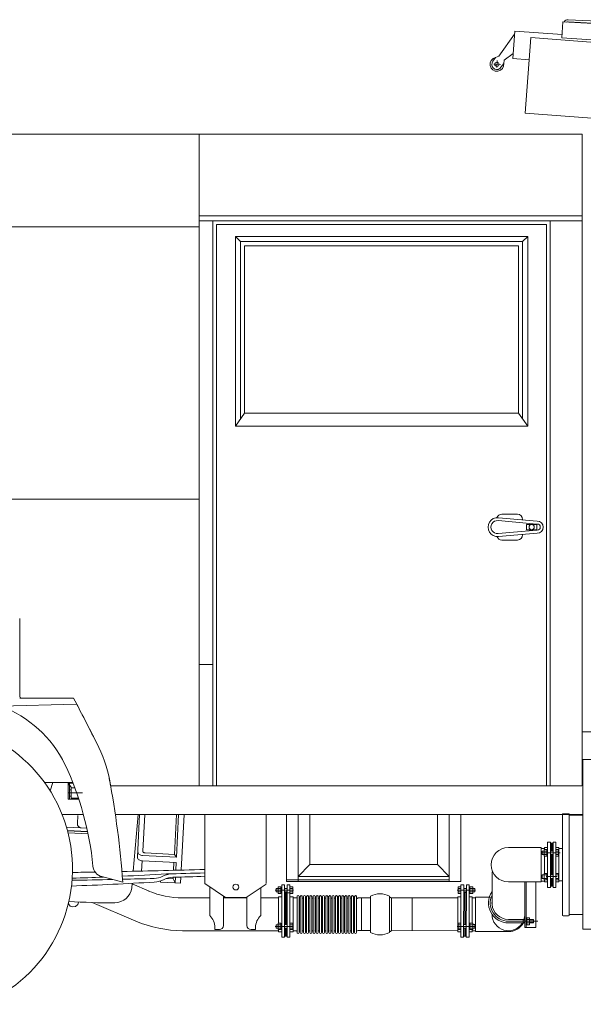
# Model space of a CAD drawing. Header units: metres. Extents: x -167 to 338, y -186 to 508.
# Tile 214 of 256: x 218.19 to 219.83, y -185.7 to -182.85. Entities that reach past the tile are written whole.
import ezdxf

# ---------------------------------------------------------------- set-up
doc = ezdxf.new("R2010")
doc.units = ezdxf.units.M
doc.header["$MEASUREMENT"] = 0

msp = doc.modelspace()

# ---------------------------------------------------------------- linework, layer by layer
at = {"color": 7, "linetype": 'Continuous', "lineweight": 13}
for p, q in [((219.7684, -182.8523), (219.7656, -182.8992)), ((219.7684, -182.8523), (219.8955, -182.8599)), ((219.8956, -182.8582), (219.7835, -182.8523)), ((220.0047, -182.8579), (219.7838, -182.8463)), ((219.6292, -182.8791), (219.6237, -182.9588)), ((219.7662, -182.8887), (219.6292, -182.8791)), ((219.6286, -182.8885), (219.5826, -182.9517)), ((219.6592, -183.1169), (219.6759, -182.8978)), ((219.6759, -182.8978), (219.8866, -182.9139)), ((219.7656, -182.8992), (219.8819, -182.9061)), ((219.5734, -182.9561), (219.5656, -182.9667)), ((219.5826, -182.9517), (219.5734, -182.9561)), ((219.5779, -182.9649), (219.5772, -182.9843)), ((219.5973, -182.9732), (219.5985, -182.9633)), ((219.6247, -182.9441), (219.5985, -182.9633)), ((219.671, -182.9621), (219.6237, -182.9588)), ((219.5687, -182.9753), (219.5875, -182.976)), ((219.5973, -182.9732), (219.5862, -182.9879)), ((220.5479, -183.1845), (219.6592, -183.1169)), ((218.5631, -183.1775), (218.1541, -183.1775)), ((218.5631, -183.1775), (218.1541, -183.1775)), ((219.8244, -183.1775), (218.5631, -183.1775)), ((218.7149, -183.1775), (218.7149, -185.0649)), ((219.8244, -185.0649), (219.8244, -183.1775)), ((219.8244, -183.4142), (218.7149, -183.4142)), ((218.1541, -183.4461), (218.7149, -183.4461)), ((219.8244, -183.4292), (218.7149, -183.4292)), ((218.7549, -185.0649), (218.7549, -183.4292)), ((218.7649, -185.0649), (218.7649, -183.4392)), ((219.7215, -183.4392), (218.7649, -183.4392)), ((219.7215, -185.0649), (219.7215, -183.4392)), ((219.7315, -185.0649), (219.7315, -183.4288)), ((219.7315, -185.0649), (219.7315, -183.4288)), ((218.8348, -183.4891), (218.8198, -183.4741)), ((218.8198, -184.0234), (218.8198, -183.4741)), ((219.6666, -183.4741), (218.8198, -183.4741)), ((219.6516, -183.4891), (219.6666, -183.4741)), ((219.6666, -184.0234), (219.6666, -183.4741)), ((218.8348, -184.0028), (218.8348, -183.4891)), ((219.6516, -183.4891), (218.8348, -183.4891)), ((219.6396, -183.5011), (218.8467, -183.5011)), ((218.8467, -183.9864), (218.8467, -183.5011)), ((219.6396, -183.9864), (219.6396, -183.5011)), ((219.6516, -184.0028), (219.6516, -183.4891)), ((218.8198, -184.0234), (218.8467, -183.9864)), ((219.6396, -183.9864), (218.8467, -183.9864)), ((219.6666, -184.0234), (219.6396, -183.9864)), ((219.6666, -184.0234), (218.8198, -184.0234)), ((218.1541, -184.2351), (218.7149, -184.2351)), ((219.6367, -184.2785), (219.5917, -184.2785)), ((219.6933, -184.307), (219.5809, -184.2971)), ((219.6941, -184.2985), (219.5816, -184.2886)), ((219.6516, -184.2948), (219.6516, -184.2935)), ((219.6631, -184.3235), (219.6631, -184.3085)), ((219.6781, -184.3085), (219.6631, -184.3085)), ((219.6781, -184.3085), (219.6931, -184.3085)), ((219.6931, -184.3235), (219.6931, -184.3085)), ((219.6933, -184.325), (219.5809, -184.3349)), ((219.6941, -184.3334), (219.5816, -184.3433)), ((219.6781, -184.3235), (219.6631, -184.3235)), ((219.6781, -184.3235), (219.6931, -184.3235)), ((219.6367, -184.3534), (219.5917, -184.3534)), ((218.7149, -184.5656), (218.7149, -185.0649)), ((218.1949, -184.8063), (218.1949, -184.5806)), ((218.7531, -184.7134), (218.7149, -184.7134)), ((218.1949, -184.8113), (218.3509, -184.8113)), ((218.1402, -184.8342), (218.3599, -184.8283)), ((221.0772, -184.9092), (219.8244, -184.9092)), ((220.2981, -184.9886), (219.8262, -184.9886)), ((219.8262, -184.9886), (219.8262, -185.4803)), ((218.2671, -185.056), (218.349, -185.056)), ((218.2834, -185.0802), (218.2912, -185.056)), ((218.335, -185.1039), (218.335, -185.056)), ((218.3498, -185.058), (218.3352, -185.0581)), ((218.3352, -185.0585), (218.3445, -185.0696)), ((218.339, -185.1039), (218.339, -185.056)), ((218.339, -185.0769), (218.3439, -185.0769)), ((218.3439, -185.071), (218.3547, -185.0709)), ((218.344, -185.1009), (218.3439, -185.071)), ((218.3445, -185.0696), (218.3445, -185.071)), ((218.7149, -185.0649), (218.4583, -185.0649)), ((219.8234, -185.0649), (218.7149, -185.0649)), ((218.7549, -185.0649), (218.7569, -185.0649)), ((218.3769, -185.0859), (218.335, -185.0859)), ((218.3663, -185.1039), (218.335, -185.1039)), ((218.339, -185.0949), (218.3439, -185.0949)), ((218.3653, -185.1009), (218.344, -185.1009)), ((218.318, -185.1488), (218.3798, -185.1488)), ((218.362, -185.1744), (218.3632, -185.1515)), ((219.8262, -185.1488), (218.4721, -185.1488)), ((218.4721, -185.1488), (218.4808, -185.1488)), ((218.538, -185.1488), (218.5238, -185.3128)), ((218.536, -185.2711), (218.5424, -185.1488)), ((218.5572, -185.1488), (218.5514, -185.255)), ((218.649, -185.1488), (218.643, -185.264)), ((218.6554, -185.1488), (218.6489, -185.2721)), ((218.6715, -185.1488), (218.6631, -185.3093)), ((218.7314, -185.3485), (218.7314, -185.1488)), ((218.9087, -185.3485), (218.9087, -185.1488)), ((218.9679, -185.1488), (218.9679, -185.342)), ((219.0019, -185.1488), (219.0019, -185.342)), ((219.0358, -185.1488), (219.0358, -185.2935)), ((219.4055, -185.1488), (219.4055, -185.2935)), ((219.4395, -185.1488), (219.4395, -185.342)), ((219.4734, -185.1488), (219.4734, -185.342)), ((219.7672, -185.1482), (219.7672, -185.2943)), ((219.7692, -185.1462), (219.7852, -185.1462)), ((219.7872, -185.1482), (219.7872, -185.2943)), ((219.7872, -185.1498), (219.8262, -185.1498)), ((218.3304, -185.1847), (218.3895, -185.1878)), ((218.3333, -185.1949), (218.3917, -185.198)), ((218.3918, -185.1987), (218.3335, -185.1956)), ((218.3931, -185.2047), (218.3351, -185.2017)), ((219.7056, -185.2439), (219.6107, -185.2439)), ((219.7056, -185.2938), (219.7056, -185.2439)), ((219.7156, -185.2466), (219.7056, -185.2466)), ((219.7156, -185.2499), (219.7156, -185.2439)), ((219.7245, -185.2439), (219.7156, -185.2439)), ((219.7245, -185.2281), (219.7245, -185.2938)), ((219.7245, -185.2281), (219.7325, -185.2281)), ((219.7325, -185.2281), (219.7325, -185.2938)), ((219.7355, -185.2314), (219.7325, -185.2314)), ((219.7373, -185.2314), (219.7355, -185.2314)), ((219.7355, -185.2544), (219.7355, -185.2314)), ((219.7373, -185.2314), (219.7403, -185.2314)), ((219.7373, -185.2314), (219.7373, -185.2544)), ((219.7403, -185.2938), (219.7403, -185.2281)), ((219.7403, -185.2281), (219.7483, -185.2281)), ((219.7483, -185.2938), (219.7483, -185.2281)), ((219.7483, -185.2439), (219.7572, -185.2439)), ((219.7572, -185.2439), (219.7572, -185.2938)), ((219.7672, -185.2469), (219.7572, -185.2469)), ((218.5359, -185.2717), (218.536, -185.2711)), ((218.536, -185.2723), (218.5359, -185.2717)), ((218.536, -185.2729), (218.536, -185.2723)), ((218.536, -185.2729), (218.5366, -185.2746)), ((218.5366, -185.2746), (218.5374, -185.2763)), ((218.5368, -185.2558), (218.5368, -185.2555)), ((218.5368, -185.2561), (218.5368, -185.2558)), ((218.5368, -185.2564), (218.5368, -185.2561)), ((218.5368, -185.2564), (218.5371, -185.2581)), ((218.5371, -185.2581), (218.5378, -185.2598)), ((218.5374, -185.2763), (218.5387, -185.2778)), ((218.5378, -185.2598), (218.5388, -185.2615)), ((218.5387, -185.2778), (218.5403, -185.2792)), ((218.5388, -185.2615), (218.5403, -185.2629)), ((218.5403, -185.2629), (218.542, -185.2642)), ((218.5403, -185.2792), (218.5412, -185.2798)), ((218.5412, -185.2798), (218.5433, -185.2809)), ((218.542, -185.2642), (218.5441, -185.2653)), ((218.5441, -185.2653), (218.5463, -185.2662)), ((218.5463, -185.2662), (218.5487, -185.2667)), ((218.5487, -185.2667), (218.5512, -185.267)), ((218.5512, -185.267), (218.6489, -185.2721)), ((218.5515, -185.2553), (218.5514, -185.255)), ((218.5517, -185.256), (218.5515, -185.2553)), ((218.5518, -185.2563), (218.5517, -185.256)), ((218.5522, -185.2569), (218.5518, -185.2563)), ((218.5525, -185.2572), (218.5522, -185.2569)), ((218.5525, -185.2572), (218.5534, -185.258)), ((218.5534, -185.258), (218.5545, -185.2586)), ((218.5545, -185.2586), (218.5558, -185.2591)), ((218.5558, -185.2591), (218.5572, -185.2594)), ((218.5572, -185.2594), (218.5586, -185.2596)), ((218.5586, -185.2596), (218.643, -185.264)), ((218.643, -185.264), (218.6489, -185.2721)), ((219.7605, -185.2593), (219.7043, -185.2593)), ((219.7156, -185.2938), (219.7156, -185.2688)), ((219.7355, -185.2938), (219.7355, -185.2643)), ((219.7373, -185.2643), (219.7373, -185.2938)), ((218.5433, -185.2809), (218.5455, -185.2818)), ((218.5455, -185.2818), (218.5479, -185.2823)), ((218.5478, -185.3122), (218.5494, -185.2822)), ((218.5479, -185.2823), (218.5504, -185.2826)), ((218.5504, -185.2826), (218.6481, -185.2877)), ((218.6418, -185.2874), (218.6406, -185.3099)), ((218.6469, -185.3098), (218.6481, -185.2877)), ((219.0358, -185.2935), (219.0019, -185.3275)), ((219.0358, -185.2935), (219.3181, -185.2935)), ((219.2987, -185.2935), (219.4055, -185.2935)), ((219.4395, -185.3275), (219.4055, -185.2935)), ((219.7056, -185.2938), (219.7056, -185.3437)), ((219.7156, -185.2938), (219.7156, -185.3188)), ((219.7245, -185.3595), (219.7245, -185.2938)), ((219.7325, -185.3595), (219.7325, -185.2938)), ((219.7355, -185.2938), (219.7355, -185.3233)), ((219.7373, -185.3233), (219.7373, -185.2938)), ((219.7403, -185.2938), (219.7403, -185.3595)), ((219.7483, -185.2938), (219.7483, -185.3595)), ((219.7572, -185.3438), (219.7572, -185.2938)), ((219.7672, -185.4394), (219.7672, -185.2933)), ((219.7872, -185.4394), (219.7872, -185.2933)), ((218.4937, -185.3446), (218.4328, -185.3282)), ((218.623, -185.3336), (218.6206, -185.3335)), ((218.623, -185.3336), (218.6393, -185.3344)), ((218.6395, -185.3299), (218.6393, -185.3344)), ((218.6393, -185.3344), (218.645, -185.3458)), ((218.645, -185.3467), (218.6459, -185.3298)), ((218.662, -185.3293), (218.661, -185.3476)), ((218.9679, -185.3372), (219.3181, -185.3372)), ((219.0019, -185.3275), (219.3181, -185.3275)), ((219.2987, -185.3275), (219.4395, -185.3275)), ((219.2987, -185.3372), (219.4395, -185.3372)), ((219.5633, -185.409), (219.5633, -185.3146)), ((219.7205, -185.3283), (219.7523, -185.3283)), ((219.7355, -185.3333), (219.7355, -185.3562)), ((219.7373, -185.3562), (219.7373, -185.3333)), ((218.5208, -185.3477), (218.5197, -185.3603)), ((218.5206, -185.3495), (218.5698, -185.3704)), ((218.6031, -185.344), (218.6033, -185.3408)), ((218.6031, -185.344), (218.645, -185.3462)), ((218.6447, -185.3462), (218.645, -185.3467)), ((218.645, -185.3467), (218.661, -185.3476)), ((218.7314, -185.3485), (218.7913, -185.3885)), ((218.7454, -185.3579), (218.7454, -185.441)), ((218.8512, -185.3885), (218.9087, -185.3502)), ((218.8932, -185.3605), (218.8932, -185.441)), ((218.9379, -185.3625), (218.9379, -185.3725)), ((218.9436, -185.3625), (218.9379, -185.3625)), ((218.9436, -185.3581), (218.9436, -185.3769)), ((218.9516, -185.3581), (218.9436, -185.3581)), ((218.9516, -185.3626), (218.9436, -185.3626)), ((218.9516, -185.3581), (218.9516, -185.3769)), ((218.9541, -185.3587), (218.9516, -185.3587)), ((218.9541, -185.3694), (218.9516, -185.3659)), ((218.9564, -185.3525), (218.9541, -185.3525)), ((218.9621, -185.3525), (218.9541, -185.3525)), ((218.9541, -185.3525), (218.9542, -185.5036)), ((218.9621, -185.3525), (218.9622, -185.5036)), ((218.9698, -185.3625), (218.9621, -185.3625)), ((218.9679, -185.342), (219.3181, -185.342)), ((218.9698, -185.3525), (218.9778, -185.3525)), ((218.9698, -185.3525), (218.9699, -185.5036)), ((218.9778, -185.3525), (218.9779, -185.5036)), ((218.9858, -185.358), (218.9778, -185.358)), ((218.9858, -185.3626), (218.9778, -185.3626)), ((218.9858, -185.358), (218.9858, -185.3769)), ((219.2987, -185.342), (219.4734, -185.342)), ((219.4652, -185.358), (219.4652, -185.3769)), ((219.4652, -185.358), (219.4732, -185.358)), ((219.4652, -185.3626), (219.4732, -185.3626)), ((219.4732, -185.3525), (219.4731, -185.5035)), ((219.4812, -185.3525), (219.4732, -185.3525)), ((219.4812, -185.3525), (219.4811, -185.5036)), ((219.4812, -185.3625), (219.4889, -185.3625)), ((219.4889, -185.3525), (219.4888, -185.5036)), ((219.4889, -185.3525), (219.4969, -185.3525)), ((219.4969, -185.3525), (219.4968, -185.5036)), ((219.4969, -185.3587), (219.4994, -185.3587)), ((219.4969, -185.3694), (219.4994, -185.3659)), ((219.4994, -185.358), (219.5074, -185.358)), ((219.4994, -185.358), (219.4994, -185.3769)), ((219.4994, -185.3626), (219.5074, -185.3626)), ((219.5074, -185.358), (219.5074, -185.3769)), ((219.5074, -185.3625), (219.5131, -185.3625)), ((219.5131, -185.3625), (219.5131, -185.3725)), ((219.7056, -185.3437), (219.6107, -185.3437)), ((219.6581, -185.4376), (219.6581, -185.3437)), ((219.6621, -185.3437), (219.6621, -185.4755)), ((219.6902, -185.3437), (219.6901, -185.4755)), ((219.7156, -185.341), (219.7056, -185.341)), ((219.7156, -185.3377), (219.7156, -185.3438)), ((219.7245, -185.3438), (219.7156, -185.3438)), ((219.7245, -185.3595), (219.7325, -185.3595)), ((219.7355, -185.3562), (219.7325, -185.3562)), ((219.7373, -185.3562), (219.7355, -185.3562)), ((219.7373, -185.3562), (219.7403, -185.3562)), ((219.7403, -185.3595), (219.7483, -185.3595)), ((219.7483, -185.3438), (219.7572, -185.3438)), ((219.7672, -185.3408), (219.7572, -185.3408)), ((218.6662, -185.3899), (218.7454, -185.3899)), ((218.7853, -185.3845), (218.7853, -185.4236)), ((218.7853, -185.3899), (218.8532, -185.39)), ((218.7913, -185.3885), (218.8512, -185.3885)), ((218.8532, -185.3872), (218.8532, -185.4236)), ((218.8932, -185.39), (218.9451, -185.39)), ((218.9882, -185.3675), (218.9354, -185.3675)), ((218.9436, -185.3725), (218.9379, -185.3725)), ((218.9516, -185.3724), (218.9436, -185.3724)), ((218.9516, -185.3769), (218.9436, -185.3769)), ((218.9541, -185.3869), (218.9451, -185.3869)), ((218.9451, -185.3869), (218.9452, -185.4629)), ((218.9541, -185.3763), (218.9516, -185.3763)), ((218.9698, -185.3725), (218.9621, -185.3725)), ((218.9651, -185.3745), (218.9621, -185.3745)), ((218.9698, -185.3797), (218.9621, -185.3797)), ((218.9651, -185.3745), (218.9669, -185.3745)), ((218.9651, -185.3745), (218.9651, -185.4673)), ((218.9668, -185.3745), (218.9669, -185.4673)), ((218.9669, -185.3745), (218.9699, -185.3745)), ((218.9698, -185.3756), (218.9778, -185.3756)), ((218.9858, -185.3724), (218.9778, -185.3724)), ((218.9858, -185.3769), (218.9778, -185.3769)), ((218.9778, -185.387), (218.9868, -185.387)), ((218.9868, -185.387), (218.9868, -185.4879)), ((218.9868, -185.3901), (218.9966, -185.3901)), ((218.9984, -185.386), (218.9984, -185.4902)), ((219.0042, -185.386), (219.0042, -185.4902)), ((219.0076, -185.386), (219.0077, -185.4902)), ((219.0134, -185.386), (219.0135, -185.4902)), ((219.0169, -185.386), (219.0169, -185.4902)), ((219.0227, -185.386), (219.0227, -185.4902)), ((219.0262, -185.386), (219.0262, -185.4902)), ((219.032, -185.386), (219.032, -185.4902)), ((219.0354, -185.386), (219.0355, -185.4902)), ((219.0412, -185.386), (219.0412, -185.4902)), ((219.0447, -185.386), (219.0447, -185.4902)), ((219.0505, -185.386), (219.0505, -185.4902)), ((219.0539, -185.386), (219.054, -185.4902)), ((219.0597, -185.386), (219.0598, -185.4902)), ((219.0632, -185.386), (219.0632, -185.4902)), ((219.069, -185.386), (219.069, -185.4902)), ((219.0725, -185.386), (219.0725, -185.4902)), ((219.0783, -185.386), (219.0783, -185.4902)), ((219.0817, -185.386), (219.0818, -185.4902)), ((219.0875, -185.386), (219.0876, -185.4902)), ((219.091, -185.386), (219.091, -185.4902)), ((219.0968, -185.386), (219.0968, -185.4902)), ((219.1003, -185.386), (219.1003, -185.4902)), ((219.106, -185.386), (219.1061, -185.4902)), ((219.1095, -185.386), (219.1095, -185.4902)), ((219.1153, -185.386), (219.1153, -185.4902)), ((219.1188, -185.386), (219.1188, -185.4902)), ((219.1246, -185.386), (219.1246, -185.4902)), ((219.128, -185.386), (219.1281, -185.4902)), ((219.1338, -185.386), (219.1339, -185.4902)), ((219.1373, -185.386), (219.1373, -185.4902)), ((219.1431, -185.386), (219.1431, -185.4902)), ((219.1466, -185.386), (219.1466, -185.4902)), ((219.1523, -185.386), (219.1524, -185.4902)), ((219.1558, -185.386), (219.1558, -185.4902)), ((219.1616, -185.386), (219.1616, -185.4902)), ((219.1651, -185.386), (219.1651, -185.4902)), ((219.1709, -185.386), (219.1709, -185.4902)), ((219.1855, -185.3897), (219.1757, -185.3897)), ((219.1856, -185.3897), (219.2115, -185.3898)), ((219.1856, -185.4846), (219.1856, -185.3897)), ((219.2115, -185.4902), (219.2115, -185.3848)), ((219.2664, -185.4902), (219.2664, -185.3848)), ((219.2718, -185.3898), (219.4642, -185.3899)), ((219.2724, -185.4848), (219.2724, -185.3902)), ((219.3323, -185.4847), (219.3323, -185.3898)), ((219.4628, -185.3675), (219.5156, -185.3675)), ((219.4731, -185.3869), (219.4641, -185.3869)), ((219.4642, -185.3869), (219.4641, -185.4878)), ((219.4652, -185.3724), (219.4732, -185.3724)), ((219.4652, -185.3769), (219.4732, -185.3769)), ((219.4841, -185.3745), (219.4811, -185.3745)), ((219.4812, -185.3725), (219.4889, -185.3725)), ((219.4859, -185.3745), (219.4841, -185.3745)), ((219.4842, -185.3745), (219.4841, -185.4673)), ((219.4859, -185.3745), (219.4889, -185.3745)), ((219.4859, -185.3745), (219.4859, -185.4673)), ((219.4969, -185.3763), (219.4994, -185.3763)), ((219.4969, -185.3869), (219.5059, -185.3869)), ((219.4994, -185.3724), (219.5074, -185.3724)), ((219.4994, -185.3769), (219.5074, -185.3769)), ((219.5059, -185.3869), (219.5058, -185.4629)), ((219.5059, -185.39), (219.5158, -185.39)), ((219.5074, -185.3725), (219.5131, -185.3725)), ((219.5158, -185.3877), (219.5578, -185.3877)), ((219.5158, -185.4875), (219.5158, -185.3877)), ((219.6581, -185.3757), (219.6581, -185.4755)), ((218.3363, -185.4072), (218.336, -185.4056)), ((218.3414, -185.4135), (218.3363, -185.4072)), ((218.3491, -185.4162), (218.3414, -185.4135)), ((218.3571, -185.4145), (218.3491, -185.4162)), ((218.3631, -185.409), (218.3571, -185.4145)), ((218.3651, -185.4023), (218.3631, -185.409)), ((218.3651, -185.4023), (218.3651, -185.4015)), ((218.4046, -185.4033), (218.5316, -185.4572)), ((218.7853, -185.4236), (218.7853, -185.4696)), ((218.8532, -185.4236), (218.8532, -185.4696)), ((219.5633, -185.4376), (219.5633, -185.4373)), ((219.7692, -185.4414), (219.7852, -185.4414)), ((219.7872, -185.4378), (219.8262, -185.4378)), ((218.7604, -185.4815), (218.7604, -185.4755)), ((218.8782, -185.4815), (218.8782, -185.4755)), ((218.9883, -185.4723), (218.9355, -185.4724)), ((218.9437, -185.4674), (218.9379, -185.4674)), ((218.9379, -185.4674), (218.9379, -185.4773)), ((218.9437, -185.4773), (218.9379, -185.4773)), ((218.9437, -185.4629), (218.9437, -185.4818)), ((218.9516, -185.4629), (218.9437, -185.4629)), ((218.9516, -185.4675), (218.9437, -185.4675)), ((218.9517, -185.4772), (218.9437, -185.4772)), ((218.9516, -185.4629), (218.9517, -185.4818)), ((218.9541, -185.4636), (218.9516, -185.4636)), ((218.9516, -185.47), (218.9541, -185.4731)), ((218.9699, -185.4673), (218.9621, -185.4673)), ((218.9699, -185.4773), (218.9621, -185.4773)), ((218.9651, -185.4773), (218.9651, -185.5003)), ((218.9669, -185.4773), (218.9669, -185.5003)), ((218.9858, -185.4629), (218.9779, -185.4629)), ((218.9859, -185.4674), (218.9779, -185.4674)), ((218.9859, -185.4772), (218.9779, -185.4772)), ((218.9858, -185.4629), (218.9859, -185.4818)), ((219.4627, -185.4723), (219.5155, -185.4723)), ((219.4652, -185.4629), (219.4651, -185.4818)), ((219.4651, -185.4674), (219.4731, -185.4674)), ((219.4651, -185.4772), (219.4731, -185.4772)), ((219.4652, -185.4629), (219.4731, -185.4629)), ((219.4811, -185.4673), (219.4889, -185.4673)), ((219.4811, -185.4773), (219.4889, -185.4773)), ((219.4841, -185.4773), (219.4841, -185.5003)), ((219.4859, -185.4773), (219.4859, -185.5003)), ((219.4969, -185.4635), (219.4994, -185.4635)), ((219.4993, -185.4699), (219.4969, -185.4731)), ((219.4994, -185.4629), (219.4993, -185.4818)), ((219.4993, -185.4772), (219.5073, -185.4772)), ((219.4994, -185.4629), (219.5073, -185.4629)), ((219.4994, -185.4674), (219.5073, -185.4674)), ((219.5073, -185.4629), (219.5073, -185.4818)), ((219.5073, -185.4673), (219.5131, -185.4673)), ((219.5073, -185.4773), (219.5131, -185.4773)), ((219.5131, -185.4673), (219.5131, -185.4773)), ((219.6581, -185.4525), (219.6107, -185.4525)), ((219.6107, -185.4575), (219.6959, -185.4575)), ((219.6107, -185.4624), (219.6581, -185.4624)), ((219.6467, -185.4624), (219.6581, -185.4624)), ((219.6531, -185.4624), (219.6531, -185.4525)), ((219.6531, -185.4535), (219.6581, -185.4535)), ((219.6531, -185.4615), (219.6581, -185.4615)), ((219.6581, -185.4755), (219.6901, -185.4755)), ((219.6721, -185.4535), (219.6839, -185.4535)), ((219.6721, -185.4615), (219.6819, -185.4615)), ((219.6721, -185.4615), (219.6819, -185.4615)), ((219.6721, -185.4615), (219.6839, -185.4615)), ((218.6662, -185.4848), (218.9452, -185.4849)), ((218.7604, -185.4815), (218.7734, -185.4815)), ((218.8782, -185.4815), (218.8652, -185.4815)), ((218.9517, -185.4818), (218.9437, -185.4818)), ((218.9452, -185.4818), (218.9452, -185.4878)), ((218.9542, -185.4878), (218.9452, -185.4878)), ((218.9542, -185.4811), (218.9517, -185.4811)), ((218.9622, -185.5036), (218.9542, -185.5036)), ((218.9699, -185.4976), (218.9621, -185.4976)), ((218.9651, -185.5003), (218.9621, -185.5003)), ((218.9651, -185.5003), (218.9669, -185.5003)), ((218.9669, -185.5003), (218.9699, -185.5003)), ((218.9699, -185.5036), (218.9779, -185.5036)), ((218.9859, -185.4818), (218.9779, -185.4818)), ((218.9779, -185.4879), (218.9868, -185.4879)), ((218.9868, -185.4856), (218.9967, -185.4856)), ((219.1855, -185.4847), (219.1757, -185.4847)), ((219.1856, -185.4846), (219.2115, -185.4846)), ((219.2724, -185.4847), (219.4641, -185.4848)), ((219.4731, -185.4878), (219.4641, -185.4878)), ((219.4651, -185.4818), (219.4731, -185.4818)), ((219.4811, -185.5035), (219.4731, -185.5035)), ((219.4841, -185.5003), (219.4811, -185.5003)), ((219.4859, -185.5003), (219.4841, -185.5003)), ((219.4859, -185.5003), (219.4889, -185.5003)), ((219.4888, -185.5036), (219.4968, -185.5036)), ((219.4968, -185.4811), (219.4993, -185.4811)), ((219.4969, -185.4878), (219.5059, -185.4878)), ((219.4993, -185.4818), (219.5073, -185.4818)), ((219.5058, -185.4818), (219.5058, -185.4878)), ((219.5058, -185.4849), (219.5158, -185.4849)), ((219.5158, -185.4875), (219.6107, -185.4875)), ((219.8262, -185.4803), (220.0598, -185.4803))]:
    msp.add_line(p, q, dxfattribs=at)
for points in [[(219.722, -185.2499), (219.7141, -185.2499)], [(219.7141, -185.2499), (219.7141, -185.2688)], [(219.722, -185.2499), (219.7245, -185.2499)], [(219.722, -185.2499), (219.722, -185.2688)], [(219.7562, -185.2499), (219.7483, -185.2499)], [(219.7562, -185.2499), (219.7562, -185.2688)], [(219.7083, -185.2544), (219.7083, -185.2643)], [(219.722, -185.2544), (219.7083, -185.2544)], [(219.722, -185.2643), (219.7083, -185.2643)], [(219.722, -185.2688), (219.7141, -185.2688)], [(219.7245, -185.2608), (219.722, -185.2584)], [(219.722, -185.2688), (219.7245, -185.2688)], [(219.7403, -185.2544), (219.7325, -185.2544)], [(219.7403, -185.2643), (219.7325, -185.2643)], [(219.7562, -185.2544), (219.7483, -185.2544)], [(219.7562, -185.2643), (219.7483, -185.2643)], [(219.7562, -185.2688), (219.7483, -185.2688)], [(219.722, -185.3233), (219.7083, -185.3233)], [(219.7083, -185.3333), (219.7083, -185.3233)], [(219.722, -185.3333), (219.7083, -185.3333)], [(219.7141, -185.3377), (219.7141, -185.3188)], [(219.722, -185.3188), (219.7141, -185.3188)], [(219.722, -185.3377), (219.722, -185.3188)], [(219.722, -185.3188), (219.7245, -185.3188)], [(219.7245, -185.3268), (219.722, -185.3292)], [(219.7403, -185.3233), (219.7325, -185.3233)], [(219.7403, -185.3333), (219.7325, -185.3333)], [(219.7562, -185.3188), (219.7483, -185.3188)], [(219.7562, -185.3233), (219.7483, -185.3233)], [(219.7562, -185.3333), (219.7483, -185.3333)], [(219.7562, -185.3377), (219.7562, -185.3188)], [(219.722, -185.3377), (219.7141, -185.3377)], [(219.722, -185.3377), (219.7245, -185.3377)], [(219.7562, -185.3377), (219.7483, -185.3377)], [(219.6621, -185.456), (219.6641, -185.459), (219.6641, -185.4675), (219.6621, -185.4675), (219.6621, -185.4475), (219.6641, -185.4475), (219.6641, -185.459)], [(219.6721, -185.4625), (219.6641, -185.4625), (219.6641, -185.4675), (219.6721, -185.4675), (219.6721, -185.4475), (219.6641, -185.4475), (219.6641, -185.4525), (219.6721, -185.4525), (219.6641, -185.4525), (219.6641, -185.4625)], [(219.6721, -185.4625), (219.6839, -185.4625), (219.6839, -185.4525), (219.6721, -185.4525)]]:
    msp.add_lwpolyline(points, dxfattribs=at)
for centre, radius in [((219.5774, -182.9756), 0.00622), ((219.6781, -184.316), 0.00749), ((218.8213, -185.3585), 0.00849)]:
    msp.add_circle(centre, radius, dxfattribs=at)
for centre, radius, start, end in [((219.7831, -182.8583), 0.012, 87, 151.6958), ((219.7831, -182.8583), 0.00599, 87, 119.2204), ((219.5774, -182.9756), 0.02, 101.6785, 6.8801), ((219.5777, -182.9756), 0.015, 143.9473, 304.5918), ((219.5917, -184.2935), 0.015, 90, 160.7318), ((219.6367, -184.2935), 0.015, 0, 90), ((219.5792, -184.316), 0.0275, 84.9779, 275.0221), ((219.5792, -184.316), 0.019, 84.9779, 275.0221), ((219.6941, -184.316), 0.0175, 270, 90), ((219.6941, -184.316), 0.00899, 270, 90), ((219.6367, -184.3384), 0.015, 270, 0), ((219.5917, -184.3384), 0.015, 199.2682, 270), ((218.1999, -184.8063), 0.00499, 180, 270), ((212.819, -187.7389), 6.2589, 26.42177, 27.88874), ((218.0213, -185.1521), 0.3394, 26.0561, 69.4915), ((218.0213, -185.1521), 0.3394, 26.0561, 69.4915), ((212.819, -187.7389), 6.2589, 26.42177, 27.71308), ((217.922, -185.3056), 0.4259, 292.8605, 247.1395), ((218.0946, -185.1162), 0.3673, 8.0265, 26.2318), ((217.518, -185.3832), 0.8931, 5.489, 25.1962), ((215.874, -185.5347), 2.6266, 4.1507, 10.7638), ((219.7692, -185.1482), 0.002, 90, 180), ((219.7852, -185.1482), 0.002, 0, 90), ((218.374, -185.175), 0.012, 177, 267), ((219.6107, -185.2938), 0.0499, 90, 270), ((218.4418, -185.2945), 0.035, 185.489, 255), ((218.4418, -185.2945), 0.035, 185.489, 255), ((217.9189, -158.3488), 26.9708, 271.21597, 271.72625), ((217.9189, -160.4186), 24.9239, 270.98323, 271.2531), ((217.9189, -173.0914), 12.2491, 272.00288, 272.42757), ((217.9189, -158.3488), 26.9708, 270.91109, 271.05081), ((217.9189, -173.0914), 12.2491, 272.68339, 273.28341), ((217.9189, -160.4186), 24.9239, 271.31998, 271.53046), ((218.5827, -185.2738), 0.0599, 271.8043, 296.6159), ((218.5816, -185.2743), 0.0699, 272.6637, 297.1641), ((218.6409, -185.3898), 0.0699, 91.8043, 116.6159), ((218.6409, -185.3898), 0.0599, 91.8043, 117.1641), ((217.9189, -158.3488), 26.9808, 271.49, 271.72561), ((217.9189, -158.3488), 26.9908, 271.52868, 271.72497), ((217.9189, -173.9007), 11.4628, 272.13004, 273.33049), ((218.4701, -185.3543), 0.0499, 270.3452, 353.1288), ((218.6671, -185.1378), 0.2522, 247, 269.9848), ((218.9973, -185.3892), 0.0011, 231.1319, 14.7716), ((219.0013, -185.386), 0.00289, 0.0176, 180.0176), ((219.0059, -185.3895), 0.00174, 180.0176, 0.0176), ((219.0105, -185.386), 0.00289, 0.0175, 180.0177), ((219.0152, -185.3895), 0.00174, 180.0176, 0.0176), ((219.0198, -185.386), 0.00289, 0.0176, 180.0176), ((219.0244, -185.3895), 0.00174, 180.0176, 0.0176), ((219.0291, -185.386), 0.00289, 0.0175, 180.0177), ((219.0337, -185.3895), 0.00174, 180.0176, 0.0176), ((219.0383, -185.386), 0.00289, 0.0175, 180.0177), ((219.043, -185.3895), 0.00174, 180.0176, 0.0176), ((219.0476, -185.386), 0.00289, 0.0176, 180.0176), ((219.0522, -185.3895), 0.00174, 180.0176, 0.0176), ((219.0568, -185.386), 0.00289, 0.0175, 180.0177), ((219.0615, -185.3895), 0.00174, 180.0176, 0.0176), ((219.0661, -185.386), 0.00289, 0.0175, 180.0177), ((219.0707, -185.3895), 0.00174, 180.0176, 0.0176), ((219.0754, -185.386), 0.00289, 0.0176, 180.0176), ((219.08, -185.3895), 0.00174, 180.0176, 0.0176), ((219.0846, -185.386), 0.00289, 0.0175, 180.0177), ((219.0893, -185.3895), 0.00174, 180.0176, 0.0176), ((219.0939, -185.386), 0.00289, 0.0175, 180.0177), ((219.0985, -185.3895), 0.00174, 180.0176, 0.0176), ((219.1031, -185.386), 0.00289, 0.0176, 180.0176), ((219.1078, -185.3895), 0.00174, 180.0176, 0.0176), ((219.1124, -185.386), 0.00289, 0.0175, 180.0177), ((219.117, -185.3895), 0.00174, 180.0176, 0.0176), ((219.1217, -185.386), 0.00289, 0.0175, 180.0177), ((219.1263, -185.3895), 0.00174, 180.0176, 0.0176), ((219.1309, -185.386), 0.00289, 0.0175, 180.0177), ((219.1356, -185.3895), 0.00174, 180.0176, 0.0176), ((219.1402, -185.386), 0.00289, 0.0175, 180.0177), ((219.1448, -185.3895), 0.00174, 180.0176, 0.0176), ((219.1494, -185.386), 0.00289, 0.0175, 180.0177), ((219.1541, -185.3895), 0.00174, 180.0176, 0.0176), ((219.1587, -185.386), 0.00289, 0.0175, 180.0177), ((219.1633, -185.3895), 0.00174, 180.0176, 0.0176), ((219.168, -185.386), 0.00289, 0.0175, 180.0177), ((219.1733, -185.3888), 0.00256, 196.3256, 337.0787), ((219.239, -185.4375), 0.0594, 62.4718, 117.5282), ((219.239, -185.4375), 0.0579, 54.7191, 61.6968), ((219.6109, -185.4045), 0.0578, 145.456, 269.9109), ((219.611, -185.4046), 0.0529, 154.3824, 269.6864), ((218.4603, -183.7295), 1.6747, 265.79, 270.3452), ((219.6109, -185.4045), 0.0478, 174.6326, 185.3674), ((219.6109, -185.4045), 0.0478, 185.3674, 269.9109), ((218.7103, -185.4767), 0.0501, 1.3579, 45.6035), ((218.9283, -185.4767), 0.0501, 134.3965, 178.6421), ((219.6107, -185.4376), 0.0474, 179.9764, 328.5259), ((219.6107, -185.4376), 0.0474, 341.7309, 0), ((219.7692, -185.4394), 0.002, 180, 270), ((219.7852, -185.4394), 0.002, 270, 0), ((218.6671, -185.1378), 0.347, 247, 269.9848), ((218.7734, -185.4696), 0.012, 270, 0), ((218.8652, -185.4696), 0.012, 180, 270), ((219.6107, -185.4376), 0.0499, 270, 330.2638), ((218.9967, -185.4873), 0.00174, 0.0176, 90.0176), ((219.0013, -185.4902), 0.00289, 180.0177, 0.0175), ((219.0059, -185.4868), 0.00174, 0.0176, 180.0176), ((219.0106, -185.4902), 0.00289, 180.0177, 0.0175), ((219.0152, -185.4868), 0.00174, 0.0176, 180.0176), ((219.0198, -185.4902), 0.00289, 180.0177, 0.0175), ((219.0245, -185.4868), 0.00174, 0.0176, 180.0176), ((219.0291, -185.4902), 0.00289, 180.0177, 0.0175), ((219.0337, -185.4867), 0.00174, 0.0176, 180.0176), ((219.0384, -185.4902), 0.00289, 180.0177, 0.0175), ((219.043, -185.4867), 0.00174, 0.0176, 180.0176), ((219.0476, -185.4902), 0.00289, 180.0177, 0.0175), ((219.0522, -185.4867), 0.00174, 0.0176, 180.0176), ((219.0569, -185.4902), 0.00289, 180.0177, 0.0175), ((219.0615, -185.4867), 0.00174, 0.0176, 180.0176), ((219.0661, -185.4902), 0.00289, 180.0177, 0.0175), ((219.0708, -185.4867), 0.00174, 0.0176, 180.0176), ((219.0754, -185.4902), 0.00289, 180.0177, 0.0175), ((219.08, -185.4867), 0.00174, 0.0176, 180.0176), ((219.0847, -185.4902), 0.00289, 180.0177, 0.0175), ((219.0893, -185.4867), 0.00174, 0.0176, 180.0176), ((219.0939, -185.4902), 0.00289, 180.0177, 0.0175), ((219.0985, -185.4867), 0.00174, 0.0176, 180.0176), ((219.1032, -185.4902), 0.00289, 180.0177, 0.0175), ((219.1078, -185.4867), 0.00174, 0.0176, 180.0176), ((219.1124, -185.4902), 0.00289, 180.0177, 0.0175), ((219.1171, -185.4867), 0.00174, 0.0176, 180.0176), ((219.1217, -185.4902), 0.00289, 180.0177, 0.0175), ((219.1263, -185.4867), 0.00174, 0.0176, 180.0176), ((219.131, -185.4902), 0.00289, 180.0177, 0.0175), ((219.1356, -185.4867), 0.00174, 0.0176, 180.0176), ((219.1402, -185.4902), 0.00289, 180.0177, 0.0175), ((219.1449, -185.4867), 0.00174, 0.0176, 180.0176), ((219.1495, -185.4902), 0.00289, 180.0177, 0.0175), ((219.1541, -185.4867), 0.00174, 0.0176, 180.0176), ((219.1587, -185.4902), 0.00289, 180.0177, 0.0175), ((219.1634, -185.4867), 0.00174, 0.0176, 180.0176), ((219.168, -185.4902), 0.00289, 180.0177, 0.0175), ((219.1745, -185.4886), 0.00411, 73.5453, 152.3884), ((219.239, -185.4375), 0.0594, 242.4718, 297.5282), ((219.239, -185.4375), 0.0579, 298.3032, 305.2809)]:
    msp.add_arc(centre, radius, start, end, dxfattribs=at)

doc.saveas('drawing.dxf')
